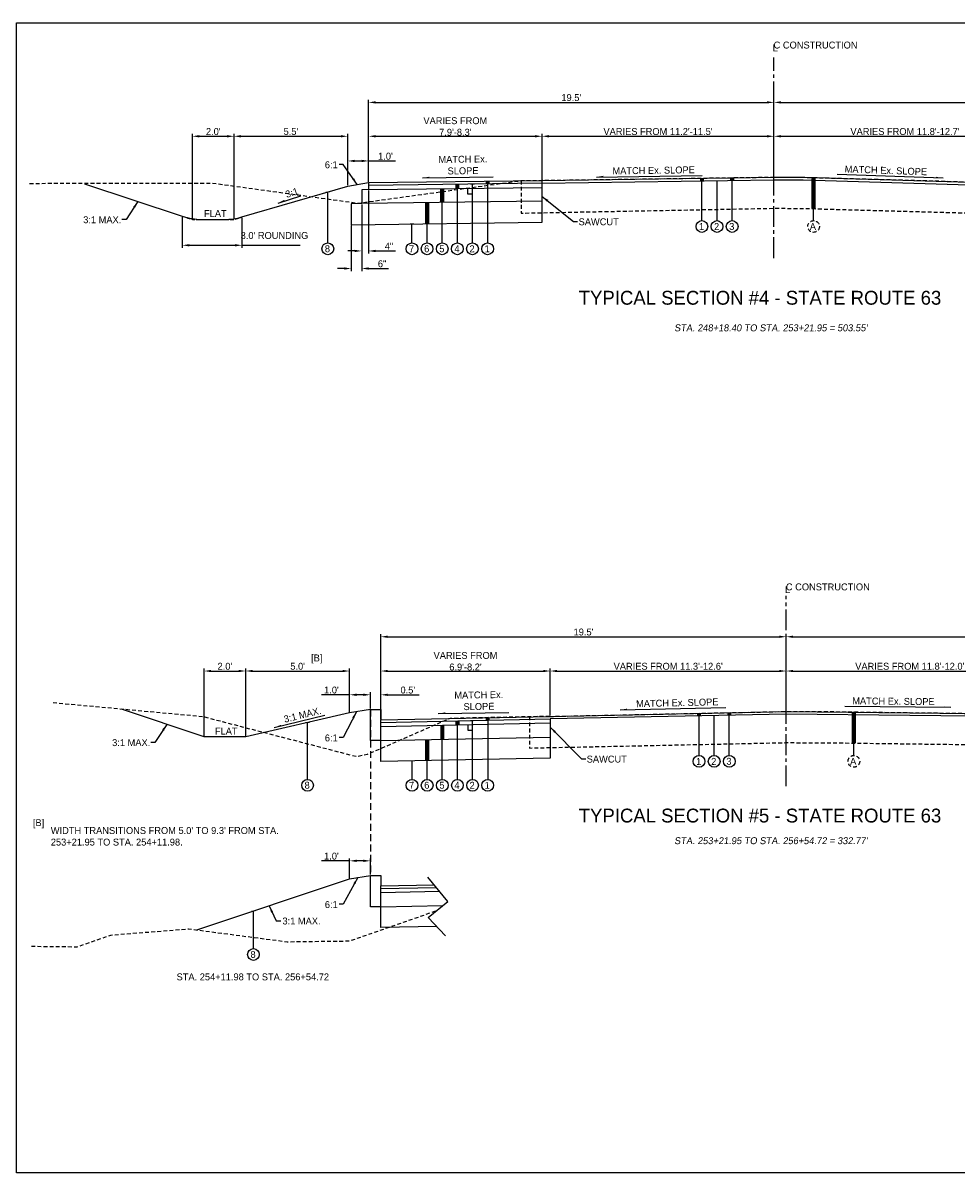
# Model space of a CAD drawing. Header units: feet. Extents: x 8 to 492, y -133 to 111.
# Tile 8 of 14: x 129 to 197, y 28 to 111. Entities that reach past the tile are written whole.
import ezdxf

# ---------------------------------------------------------------- set-up
doc = ezdxf.new("R2010")
doc.units = ezdxf.units.FT
doc.header["$MEASUREMENT"] = 0
for name, pattern in [('B', [0.3, 0.25, -0.05]), ('CENTER2', [1.125, 0.75, -0.125, 0.125, -0.125]), ('DASHED2', [0.375, 0.25, -0.125]), ('OhDOT_USTN2', [0.11, 0.069, -0.041])]:
    doc.linetypes.add(name, pattern=pattern)
for name, color, linetype in [('D-TITLE', 3, 'Continuous'), ('PM_P_Crosswalk', 7, 'Continuous'), ('SC_Scratch1', 1, 'Continuous'), ('TEXT-DK', 9, 'Continuous'), ('TEXT-LT', 9, 'Continuous'), ('XS_X_Ground_Line', 180, 'OhDOT_USTN2')]:
    doc.layers.add(name, color=color, linetype=linetype)
doc.styles.add('Slanted', font='font31.shx', dxfattribs={"height": 0.1})
doc.styles.get("Standard").update_dxf_attribs({"font": 'font31.shx'})
doc.dimstyles.new('COEC', dxfattribs={"dimscale": 13.9, "dimtxt": 0.18, "dimasz": 0.18, "dimexe": 0.18, "dimexo": 0.0625, "dimgap": 0.09, "dimtad": 1, "dimzin": 0, "dimdsep": 46, "dimtxsty": 'Standard', "dimcen": 0.09, "dimclrd": 256, "dimclre": 256, "dimclrt": 256, "dimaunit": 1, "dimadec": 4, "dimazin": 0, "dimtfac": 1, "dimtofl": 0, "dimtmove": 0, "dimatfit": 3, "dimfxl": 1, "dimtolj": 1, "dimtzin": 0, "dimlwd": -1, "dimlwe": -1, "dimarcsym": 0})

# ---------------------------------------------------------------- blocks, each defined once
blk = doc.blocks.new('*D1220')
at = {"layer": 'Defpoints', "color": 0, "transparency": 16777216}
for p in [(202.302, 103.004), (183.395, 100.058), (202.302, 99.55)]:
    blk.add_point(p, dxfattribs=at)
at = {"layer": 'TEXT-DK', "transparency": 16777216}
for p, q in [((183.395, 100.12), (183.395, 103.184)), ((183.895, 103.004), (201.802, 103.004)), ((202.302, 99.612), (202.302, 103.184))]:
    blk.add_line(p, q, dxfattribs=at)
for points in [[(183.895, 103.088), (183.895, 102.921), (183.395, 103.004)], [(201.802, 103.088), (201.802, 102.921), (202.302, 103.004)]]:
    blk.add_solid(points, dxfattribs=at)
at = {"layer": 'TEXT-DK', "transparency": 16777216, "insert": (192.848, 103.344), "char_height": 0.18, "attachment_point": 5}
blk.add_mtext("\\A1;{\\H2.77778x;VARIES FROM 11.8'-12.7'}", dxfattribs=at)
blk = doc.blocks.new('*D1221')
at = {"layer": 'Defpoints', "color": 0, "transparency": 16777216}
for p in [(212.644, 105.451), (183.395, 100.058), (212.644, 99.272)]:
    blk.add_point(p, dxfattribs=at)
at = {"layer": 'TEXT-DK', "transparency": 16777216}
for p, q in [((183.395, 100.12), (183.395, 105.631)), ((183.895, 105.451), (212.144, 105.451)), ((212.644, 99.334), (212.644, 105.631))]:
    blk.add_line(p, q, dxfattribs=at)
for points in [[(183.895, 105.534), (183.895, 105.368), (183.395, 105.451)], [(212.144, 105.534), (212.144, 105.368), (212.644, 105.451)]]:
    blk.add_solid(points, dxfattribs=at)
at = {"layer": 'TEXT-DK', "transparency": 16777216, "insert": (198.019, 105.791), "char_height": 0.18, "attachment_point": 5}
blk.add_mtext("\\A1;{\\H2.77778x;19.5'}", dxfattribs=at)
blk = doc.blocks.new('*D1228')
at = {"layer": 'Defpoints', "color": 0, "transparency": 16777216}
for p in [(183.395, 105.451), (154.147, 99.658), (183.395, 99.988)]:
    blk.add_point(p, dxfattribs=at)
at = {"layer": 'TEXT-DK', "transparency": 16777216}
for p, q in [((154.147, 99.721), (154.147, 105.631)), ((154.647, 105.451), (182.895, 105.451)), ((183.395, 100.05), (183.395, 105.631))]:
    blk.add_line(p, q, dxfattribs=at)
for points in [[(154.647, 105.534), (154.647, 105.368), (154.147, 105.451)], [(182.895, 105.534), (182.895, 105.368), (183.395, 105.451)]]:
    blk.add_solid(points, dxfattribs=at)
at = {"layer": 'TEXT-DK', "transparency": 16777216, "insert": (168.771, 105.791), "char_height": 0.18, "attachment_point": 5}
blk.add_mtext("\\A1;{\\H2.77778x;19.5'}", dxfattribs=at)
blk = doc.blocks.new('*D1229')
at = {"layer": 'Defpoints', "color": 0, "transparency": 16777216}
for p in [(183.395, 103.004), (166.664, 99.824), (183.395, 100.058)]:
    blk.add_point(p, dxfattribs=at)
at = {"layer": 'TEXT-DK', "transparency": 16777216}
for p, q in [((166.664, 99.886), (166.664, 103.184)), ((167.164, 103.004), (182.895, 103.004)), ((183.395, 100.12), (183.395, 103.184))]:
    blk.add_line(p, q, dxfattribs=at)
for points in [[(167.164, 103.088), (167.164, 102.921), (166.664, 103.004)], [(182.895, 103.088), (182.895, 102.921), (183.395, 103.004)]]:
    blk.add_solid(points, dxfattribs=at)
at = {"layer": 'TEXT-DK', "transparency": 16777216, "insert": (175.029, 103.344), "char_height": 0.18, "attachment_point": 5}
blk.add_mtext("\\A1;{\\H2.77778x;VARIES FROM 11.2'-11.5'}", dxfattribs=at)
blk = doc.blocks.new('*D1230')
at = {"layer": 'Defpoints', "color": 0, "transparency": 16777216}
for p in [(166.664, 103.004), (154.147, 99.658), (166.664, 99.272)]:
    blk.add_point(p, dxfattribs=at)
at = {"layer": 'TEXT-DK', "transparency": 16777216}
for p, q in [((154.147, 99.721), (154.147, 103.184)), ((154.647, 103.004), (166.164, 103.004)), ((166.664, 99.334), (166.664, 103.184))]:
    blk.add_line(p, q, dxfattribs=at)
for points in [[(154.647, 103.088), (154.647, 102.921), (154.147, 103.004)], [(166.164, 103.088), (166.164, 102.921), (166.664, 103.004)]]:
    blk.add_solid(points, dxfattribs=at)
at = {"layer": 'TEXT-DK', "transparency": 16777216, "insert": (160.405, 103.708), "char_height": 0.18, "width": 5.31735, "attachment_point": 5}
blk.add_mtext("\\A1;{\\H2.77778x;VARIES FROM 7.9'-8.3'}", dxfattribs=at)
blk = doc.blocks.new('*D1231')
at = {"layer": 'Defpoints', "color": 0, "transparency": 16777216}
for p in [(154.147, 101.223), (154.147, 99.658), (152.647, 99.408)]:
    blk.add_point(p, dxfattribs=at)
at = {"layer": 'TEXT-DK', "transparency": 16777216}
for p, q in [((152.647, 99.471), (152.647, 101.403)), ((154.147, 99.721), (154.147, 101.403)), ((153.147, 101.223), (153.647, 101.223)), ((154.147, 101.223), (156.077, 101.223))]:
    blk.add_line(p, q, dxfattribs=at)
for points in [[(153.147, 101.307), (153.147, 101.14), (152.647, 101.223)], [(153.647, 101.307), (153.647, 101.14), (154.147, 101.223)]]:
    blk.add_solid(points, dxfattribs=at)
at = {"layer": 'TEXT-DK', "transparency": 16777216, "insert": (155.362, 101.563), "char_height": 0.18, "width": 5.31735, "attachment_point": 5}
blk.add_mtext("\\A1;{\\H2.77778x;1.0'}", dxfattribs=at)
blk = doc.blocks.new('*D1232')
at = {"layer": 'Defpoints', "color": 0, "transparency": 16777216}
for p in [(152.645, 103.004), (152.645, 99.408), (144.438, 97.001)]:
    blk.add_point(p, dxfattribs=at)
at = {"layer": 'TEXT-DK', "transparency": 16777216}
for p, q in [((144.438, 97.064), (144.438, 103.184)), ((144.938, 103.004), (152.145, 103.004)), ((152.645, 99.47), (152.645, 103.184))]:
    blk.add_line(p, q, dxfattribs=at)
for points in [[(144.938, 103.088), (144.938, 102.921), (144.438, 103.004)], [(152.145, 103.088), (152.145, 102.921), (152.645, 103.004)]]:
    blk.add_solid(points, dxfattribs=at)
at = {"layer": 'TEXT-DK', "transparency": 16777216, "insert": (148.541, 103.344), "char_height": 0.18, "width": 5.31735, "attachment_point": 5}
blk.add_mtext("\\A1;{\\H2.77778x;5.5'}", dxfattribs=at)
blk = doc.blocks.new('*D1233')
at = {"layer": 'Defpoints', "color": 0, "transparency": 16777216}
for p in [(140.702, 97.232), (145.012, 97.181), (145.012, 95.138)]:
    blk.add_point(p, dxfattribs=at)
at = {"layer": 'TEXT-DK', "transparency": 16777216}
for p, q in [((140.702, 97.169), (140.702, 94.958)), ((145.012, 97.119), (145.012, 94.958)), ((141.202, 95.138), (144.512, 95.138)), ((145.012, 95.138), (149.2, 95.138))]:
    blk.add_line(p, q, dxfattribs=at)
for points in [[(141.202, 95.221), (141.202, 95.055), (140.702, 95.138)], [(144.512, 95.221), (144.512, 95.055), (145.012, 95.138)]]:
    blk.add_solid(points, dxfattribs=at)
at = {"layer": 'TEXT-DK', "transparency": 16777216, "insert": (147.356, 95.841), "char_height": 0.18, "width": 5.31735, "attachment_point": 5}
blk.add_mtext("\\A1;{\\H2.77778x;3.0' ROUNDING}", dxfattribs=at)
blk = doc.blocks.new('*D1234')
at = {"layer": 'Defpoints', "color": 0, "transparency": 16777216}
for p in [(144.438, 103.004), (141.438, 97.001), (144.438, 97.001)]:
    blk.add_point(p, dxfattribs=at)
at = {"layer": 'TEXT-DK', "transparency": 16777216}
for p, q in [((141.438, 97.064), (141.438, 103.184)), ((141.938, 103.004), (143.938, 103.004)), ((144.438, 97.064), (144.438, 103.184))]:
    blk.add_line(p, q, dxfattribs=at)
for points in [[(141.938, 103.088), (141.938, 102.921), (141.438, 103.004)], [(143.938, 103.088), (143.938, 102.921), (144.438, 103.004)]]:
    blk.add_solid(points, dxfattribs=at)
at = {"layer": 'TEXT-DK', "transparency": 16777216, "insert": (142.938, 103.344), "char_height": 0.18, "width": 5.31735, "attachment_point": 5}
blk.add_mtext("\\A1;{\\H2.77778x;2.0'}", dxfattribs=at)
blk = doc.blocks.new('*D1223')
at = {"layer": 'Defpoints', "color": 0, "transparency": 16777216}
for p in [(154.147, 99.159), (153.647, 98.141), (154.147, 94.726)]:
    blk.add_point(p, dxfattribs=at)
at = {"layer": 'TEXT-DK', "transparency": 16777216}
for p, q in [((154.147, 99.096), (154.147, 94.546)), ((153.647, 98.078), (153.647, 94.546)), ((153.147, 94.726), (152.647, 94.726)), ((154.647, 94.726), (156.089, 94.726))]:
    blk.add_line(p, q, dxfattribs=at)
for points in [[(153.147, 94.81), (153.147, 94.643), (153.647, 94.726)], [(154.647, 94.81), (154.647, 94.643), (154.147, 94.726)]]:
    blk.add_solid(points, dxfattribs=at)
at = {"layer": 'TEXT-DK', "transparency": 16777216, "insert": (155.618, 95.066), "char_height": 0.18, "width": 5.31735, "attachment_point": 5}
blk.add_mtext('\\A1;{\\H2.77778x;4"}', dxfattribs=at)
blk = doc.blocks.new('*D1224')
at = {"layer": 'Defpoints', "color": 0, "transparency": 16777216}
for p in [(153.647, 98.141), (152.897, 96.621), (153.647, 93.459)]:
    blk.add_point(p, dxfattribs=at)
at = {"layer": 'TEXT-DK', "transparency": 16777216}
for p, q in [((153.647, 98.078), (153.647, 93.279)), ((152.897, 96.559), (152.897, 93.279)), ((152.397, 93.459), (151.897, 93.459)), ((154.147, 93.459), (155.593, 93.459))]:
    blk.add_line(p, q, dxfattribs=at)
for points in [[(152.397, 93.543), (152.397, 93.376), (152.897, 93.459)], [(154.147, 93.543), (154.147, 93.376), (153.647, 93.459)]]:
    blk.add_solid(points, dxfattribs=at)
at = {"layer": 'TEXT-DK', "transparency": 16777216, "insert": (155.12, 93.799), "char_height": 0.18, "width": 5.31735, "attachment_point": 5}
blk.add_mtext('\\A1;{\\H2.77778x;6"}', dxfattribs=at)
blk = doc.blocks.new('*D1222')
at = {"layer": 'Defpoints', "color": 0, "transparency": 16777216}
for p in [(213.527, 66.883), (184.277, 61.49), (213.527, 61.163)]:
    blk.add_point(p, dxfattribs=at)
at = {"layer": 'TEXT-DK', "transparency": 16777216}
for p, q in [((184.277, 61.553), (184.277, 67.063)), ((184.777, 66.883), (213.027, 66.883)), ((213.527, 61.225), (213.527, 67.063))]:
    blk.add_line(p, q, dxfattribs=at)
for points in [[(184.777, 66.966), (184.777, 66.8), (184.277, 66.883)], [(213.027, 66.966), (213.027, 66.8), (213.527, 66.883)]]:
    blk.add_solid(points, dxfattribs=at)
at = {"layer": 'TEXT-DK', "transparency": 16777216, "insert": (198.902, 67.223), "char_height": 0.18, "attachment_point": 5}
blk.add_mtext("\\A1;{\\H2.77778x;19.5'}", dxfattribs=at)
blk = doc.blocks.new('*D1225')
at = {"layer": 'Defpoints', "color": 0, "transparency": 16777216}
for p in [(184.277, 66.883), (155.029, 61.09), (184.277, 61.42)]:
    blk.add_point(p, dxfattribs=at)
at = {"layer": 'TEXT-DK', "transparency": 16777216}
for p, q in [((155.029, 61.153), (155.029, 67.063)), ((155.529, 66.883), (183.777, 66.883)), ((184.277, 61.482), (184.277, 67.063))]:
    blk.add_line(p, q, dxfattribs=at)
for points in [[(155.529, 66.966), (155.529, 66.8), (155.029, 66.883)], [(183.777, 66.966), (183.777, 66.8), (184.277, 66.883)]]:
    blk.add_solid(points, dxfattribs=at)
at = {"layer": 'TEXT-DK', "transparency": 16777216, "insert": (169.653, 67.223), "char_height": 0.18, "attachment_point": 5}
blk.add_mtext("\\A1;{\\H2.77778x;19.5'}", dxfattribs=at)
blk = doc.blocks.new('*D1226')
at = {"layer": 'Defpoints', "color": 0, "transparency": 16777216}
for p in [(167.249, 64.409), (155.027, 60.883), (167.249, 61.134)]:
    blk.add_point(p, dxfattribs=at)
at = {"layer": 'TEXT-DK', "transparency": 16777216}
for p, q in [((155.027, 60.946), (155.027, 64.589)), ((155.527, 64.409), (166.749, 64.409)), ((167.249, 61.197), (167.249, 64.589))]:
    blk.add_line(p, q, dxfattribs=at)
for points in [[(155.527, 64.493), (155.527, 64.326), (155.027, 64.409)], [(166.749, 64.493), (166.749, 64.326), (167.249, 64.409)]]:
    blk.add_solid(points, dxfattribs=at)
at = {"layer": 'TEXT-DK', "transparency": 16777216, "insert": (161.138, 65.113), "char_height": 0.18, "width": 5.31735, "attachment_point": 5}
blk.add_mtext("\\A1;{\\H2.77778x;VARIES FROM 6.9'-8.2'}", dxfattribs=at)
blk = doc.blocks.new('*D1227')
at = {"layer": 'Defpoints', "color": 0, "transparency": 16777216}
for p in [(184.277, 64.409), (184.277, 61.49), (167.249, 61.134)]:
    blk.add_point(p, dxfattribs=at)
at = {"layer": 'TEXT-DK', "transparency": 16777216}
for p, q in [((167.249, 61.197), (167.249, 64.589)), ((167.749, 64.409), (183.777, 64.409)), ((184.277, 61.553), (184.277, 64.589))]:
    blk.add_line(p, q, dxfattribs=at)
for points in [[(167.749, 64.493), (167.749, 64.326), (167.249, 64.409)], [(183.777, 64.493), (183.777, 64.326), (184.277, 64.409)]]:
    blk.add_solid(points, dxfattribs=at)
at = {"layer": 'TEXT-DK', "transparency": 16777216, "insert": (175.763, 64.749), "char_height": 0.18, "attachment_point": 5}
blk.add_mtext("\\A1;{\\H2.77778x;VARIES FROM 11.3'-12.6'}", dxfattribs=at)
blk = doc.blocks.new('*D1184')
at = {"layer": 'Defpoints', "color": 0, "transparency": 16777216}
for p in [(202.116, 64.409), (184.277, 61.49), (202.116, 61.29)]:
    blk.add_point(p, dxfattribs=at)
at = {"layer": 'TEXT-DK', "transparency": 16777216}
for p, q in [((184.277, 61.553), (184.277, 64.589)), ((184.777, 64.409), (201.616, 64.409)), ((202.116, 61.353), (202.116, 64.589))]:
    blk.add_line(p, q, dxfattribs=at)
for points in [[(184.777, 64.493), (184.777, 64.326), (184.277, 64.409)], [(201.616, 64.493), (201.616, 64.326), (202.116, 64.409)]]:
    blk.add_solid(points, dxfattribs=at)
at = {"layer": 'TEXT-DK', "transparency": 16777216, "insert": (193.196, 64.749), "char_height": 0.18, "attachment_point": 5}
blk.add_mtext("\\A1;{\\H2.77778x;VARIES FROM 11.8'-12.0'}", dxfattribs=at)
blk = doc.blocks.new('*D1186')
at = {"layer": 'Defpoints', "color": 0, "transparency": 16777216}
for p in [(155.026, 62.694), (154.276, 61.633), (155.026, 61.633)]:
    blk.add_point(p, dxfattribs=at)
at = {"layer": 'TEXT-DK', "transparency": 16777216}
for p, q in [((153.776, 62.694), (153.276, 62.694)), ((154.276, 61.696), (154.276, 62.874)), ((155.026, 61.696), (155.026, 62.874)), ((155.526, 62.694), (157.789, 62.694))]:
    blk.add_line(p, q, dxfattribs=at)
for points in [[(153.776, 62.777), (153.776, 62.61), (154.276, 62.694)], [(155.526, 62.777), (155.526, 62.61), (155.026, 62.694)]]:
    blk.add_solid(points, dxfattribs=at)
at = {"layer": 'TEXT-DK', "transparency": 16777216, "insert": (156.975, 63.034), "char_height": 0.18, "width": 5.31735, "attachment_point": 5}
blk.add_mtext("\\A1;{\\H2.77778x;0.5'}", dxfattribs=at)
blk = doc.blocks.new('*D1187')
at = {"layer": 'Defpoints', "color": 0, "transparency": 16777216}
for p in [(152.776, 64.409), (152.776, 61.383), (145.277, 59.665)]:
    blk.add_point(p, dxfattribs=at)
at = {"layer": 'TEXT-DK', "transparency": 16777216}
for p, q in [((145.277, 59.728), (145.277, 64.589)), ((145.777, 64.409), (152.276, 64.409)), ((152.776, 61.446), (152.776, 64.589))]:
    blk.add_line(p, q, dxfattribs=at)
for points in [[(145.777, 64.493), (145.777, 64.326), (145.277, 64.409)], [(152.276, 64.493), (152.276, 64.326), (152.776, 64.409)]]:
    blk.add_solid(points, dxfattribs=at)
at = {"layer": 'TEXT-DK', "transparency": 16777216, "insert": (149.026, 64.749), "char_height": 0.18, "width": 5.31735, "attachment_point": 5}
blk.add_mtext("\\A1;{\\H2.77778x;5.0'}", dxfattribs=at)
blk = doc.blocks.new('*D1188')
at = {"layer": 'Defpoints', "color": 0, "transparency": 16777216}
for p in [(154.276, 62.694), (154.276, 61.633), (152.776, 61.383)]:
    blk.add_point(p, dxfattribs=at)
at = {"layer": 'TEXT-DK', "transparency": 16777216}
for p, q in [((152.776, 62.694), (150.747, 62.694)), ((152.776, 61.446), (152.776, 62.874)), ((153.776, 62.694), (153.276, 62.694)), ((154.276, 61.696), (154.276, 62.874))]:
    blk.add_line(p, q, dxfattribs=at)
for points in [[(153.276, 62.777), (153.276, 62.61), (152.776, 62.694)], [(153.776, 62.777), (153.776, 62.61), (154.276, 62.694)]]:
    blk.add_solid(points, dxfattribs=at)
at = {"layer": 'TEXT-DK', "transparency": 16777216, "insert": (151.462, 63.034), "char_height": 0.18, "width": 5.31735, "attachment_point": 5}
blk.add_mtext("\\A1;{\\H2.77778x;1.0'}", dxfattribs=at)
blk = doc.blocks.new('*D1215')
at = {"layer": 'Defpoints', "color": 0, "transparency": 16777216}
for p in [(145.277, 64.409), (145.277, 61.383), (142.277, 59.665)]:
    blk.add_point(p, dxfattribs=at)
at = {"layer": 'TEXT-DK', "transparency": 16777216}
for p, q in [((142.277, 59.728), (142.277, 64.589)), ((142.777, 64.409), (144.777, 64.409)), ((145.277, 61.446), (145.277, 64.589))]:
    blk.add_line(p, q, dxfattribs=at)
for points in [[(142.777, 64.493), (142.777, 64.326), (142.277, 64.409)], [(144.777, 64.493), (144.777, 64.326), (145.277, 64.409)]]:
    blk.add_solid(points, dxfattribs=at)
at = {"layer": 'TEXT-DK', "transparency": 16777216, "insert": (143.777, 64.749), "char_height": 0.18, "width": 5.31735, "attachment_point": 5}
blk.add_mtext("\\A1;{\\H2.77778x;2.0'}", dxfattribs=at)
blk = doc.blocks.new('*D1216')
at = {"layer": 'Defpoints', "color": 0, "transparency": 16777216}
for p in [(154.276, 50.709), (152.776, 49.399), (154.276, 49.649)]:
    blk.add_point(p, dxfattribs=at)
at = {"layer": 'TEXT-DK', "transparency": 16777216}
for p, q in [((152.776, 50.709), (150.747, 50.709)), ((152.776, 49.462), (152.776, 50.889)), ((153.776, 50.709), (153.276, 50.709)), ((154.276, 49.712), (154.276, 50.889))]:
    blk.add_line(p, q, dxfattribs=at)
for points in [[(153.276, 50.793), (153.276, 50.626), (152.776, 50.709)], [(153.776, 50.793), (153.776, 50.626), (154.276, 50.709)]]:
    blk.add_solid(points, dxfattribs=at)
at = {"layer": 'TEXT-DK', "transparency": 16777216, "insert": (151.462, 51.049), "char_height": 0.18, "width": 5.31735, "attachment_point": 5}
blk.add_mtext("\\A1;{\\H2.77778x;1.0'}", dxfattribs=at)

msp = doc.modelspace()

# ---------------------------------------------------------------- linework, layer by layer
at = {"layer": 'PM_P_Crosswalk', "color": 3, "flags": 128}
for points in [[(133.654, 99.581), (140.702, 97.232, 0.080602), (142.125, 97.001), (143.752, 97.001, 0.07109), (145.012, 97.181), (152.645, 99.408), (154.145, 99.658), (166.664, 99.824), (183.395, 100.058), (185.494, 100.047), (202.302, 99.55), (212.644, 99.272), (214.144, 99.022)], [(167.249, 61.134), (184.277, 61.49), (202.116, 61.29), (213.527, 61.163), (215.027, 60.913), (217.081, 60.733, 0.021861), (217.474, 60.715), (219.547, 60.715, 0.080604), (220.969, 60.946), (225.813, 62.561)]]:
    msp.add_lwpolyline(points, format="xyb", dxfattribs=at)
for points in [[(154.147, 99.658), (154.147, 99.159), (153.647, 99.145), (153.647, 98.141), (152.897, 98.12), (152.897, 96.62), (166.663, 96.812), (166.664, 99.824)], [(166.666, 99.629), (154.147, 99.458)], [(166.664, 99.629), (166.666, 99.629), (183.395, 99.863), (185.491, 99.852), (202.296, 99.355), (212.644, 99.077)], [(154.147, 99.159), (166.666, 99.317)], [(166.666, 98.312), (153.647, 98.141)], [(154.277, 61.633), (152.776, 61.383), (145.277, 59.665), (142.277, 59.665), (136.322, 61.65)], [(155.027, 59.383), (154.278, 59.383), (154.276, 61.633)], [(154.277, 61.633), (155.026, 61.633), (155.027, 60.883)], [(155.027, 60.883), (167.249, 61.134)], [(167.249, 60.947), (167.249, 58.13), (155.027, 57.879), (155.027, 60.883)], [(155.027, 60.696), (167.249, 60.947)], [(167.249, 60.635), (155.027, 60.384)], [(202.116, 59.785), (214.777, 59.644), (214.777, 58.144), (202.117, 58.285), (202.116, 61.103), (184.277, 61.303), (167.249, 60.947)], [(155.027, 59.383), (167.249, 59.63)], [(141.743, 45.722), (152.776, 49.399), (154.277, 49.649), (155.026, 49.649), (155.027, 48.899), (158.867, 48.978)], [(159.069, 45.978), (155.027, 45.895), (155.027, 47.399), (154.278, 47.399), (154.276, 49.649)], [(159.699, 45.307), (158.454, 46.632), (159.862, 47.774), (158.413, 49.527)], [(155.028, 47.399), (155.027, 48.899)], [(155.027, 48.712), (159.019, 48.794)], [(159.273, 48.487), (155.027, 48.4)], [(155.028, 47.399), (159.511, 47.489)]]:
    msp.add_lwpolyline(points, dxfattribs=at)
at = {"layer": 'SC_Scratch1'}
msp.add_lwpolyline([(128.738, 111.18), (249.698, 111.18), (249.698, 28.18), (128.738, 28.18)], close=True, dxfattribs=at)
at = {"layer": 'TEXT-DK', "linetype": 'CENTER2', "ltscale": 2, "flags": 128}
for points in [[(183.395, 94.218), (183.395, 108.697)], [(184.277, 56.098), (184.277, 69.831)]]:
    msp.add_lwpolyline(points, dxfattribs=at)
at = {"layer": 'TEXT-DK', "const_width": 0.3}
for points in [[(160.551, 99.545), (160.551, 99.233)], [(161.642, 99.584), (161.642, 99.523)], [(162.734, 99.772), (162.734, 99.575)], [(178.197, 99.985), (178.197, 99.79)], [(179.288, 99.835), (179.288, 99.773)], [(180.38, 100.016), (180.38, 99.821)], [(186.251, 100.026), (186.251, 97.776)], [(151.204, 99.017), (151.204, 98.956)], [(159.46, 99.218), (159.46, 98.213)], [(161.317, 99.267), (161.317, 99.206)], [(158.368, 98.199), (158.368, 96.699)], [(157.277, 96.713), (157.277, 96.651)], [(177.991, 61.359), (177.991, 61.171)], [(180.174, 61.404), (180.174, 61.217)], [(189.159, 61.458), (189.159, 59.208)], [(149.743, 60.718), (149.743, 60.656)], [(159.465, 60.475), (159.465, 59.473)], [(160.556, 60.809), (160.556, 60.497)], [(161.322, 60.546), (161.322, 60.485)], [(161.648, 60.863), (161.648, 60.802)], [(162.739, 61.042), (162.739, 60.854)], [(179.082, 61.22), (179.082, 61.159)], [(158.373, 59.451), (158.373, 57.947)], [(157.282, 57.959), (157.282, 57.898)], [(145.836, 47.115), (145.836, 47.054)]]:
    msp.add_lwpolyline(points, dxfattribs=at)
at = {"layer": 'TEXT-DK'}
for points in [[(162.734, 99.772), (162.734, 95.305)], [(178.197, 96.915), (178.197, 99.985)], [(179.288, 96.915), (179.288, 99.805)], [(180.38, 96.915), (180.38, 100.016)], [(186.251, 96.915), (186.251, 100.026)], [(151.204, 95.305), (151.204, 98.988)], [(159.46, 95.305), (159.46, 99.218)], [(160.551, 95.305), (160.551, 99.545)], [(161.642, 98.834), (161.317, 98.834), (161.317, 99.244)], [(161.642, 95.305), (161.642, 99.56)], [(158.368, 95.305), (158.368, 98.199)], [(157.277, 95.305), (157.277, 96.684)], [(189.159, 58.314), (189.159, 61.458)], [(149.743, 56.584), (149.743, 60.689)], [(160.556, 56.584), (160.556, 60.809)], [(161.648, 56.584), (161.648, 60.839)], [(162.739, 61.042), (162.739, 56.584)], [(177.991, 58.311), (177.991, 61.359)], [(179.082, 58.311), (179.082, 61.194)], [(180.174, 58.311), (180.174, 61.404)], [(159.465, 56.584), (159.465, 60.475)], [(161.648, 60.113), (161.322, 60.113), (161.322, 60.523)], [(158.373, 56.584), (158.373, 59.451)], [(157.282, 56.584), (157.282, 57.925)], [(145.836, 44.374), (145.836, 47.086)]]:
    msp.add_lwpolyline(points, dxfattribs=at)
at = {"layer": 'TEXT-DK', "linetype": 'B', "flags": 128}
msp.add_lwpolyline([(140.702, 97.232), (141.438, 97.001), (144.438, 97.001), (145.012, 97.181)], dxfattribs=at)
at = {"layer": 'TEXT-DK', "linetype": 'DASHED2', "ltscale": 2, "flags": 128}
msp.add_lwpolyline([(154.276, 61.633), (154.277, 49.649)], dxfattribs=at)
at = {"layer": 'TEXT-DK'}
for centre in [(178.197, 96.492), (179.288, 96.492), (180.38, 96.492), (151.204, 94.882), (157.277, 94.882), (158.368, 94.882), (159.46, 94.882), (160.551, 94.882), (161.642, 94.882), (162.734, 94.882), (177.991, 57.888), (179.082, 57.888), (180.174, 57.888), (149.743, 56.161), (157.282, 56.161), (158.373, 56.161), (159.465, 56.161), (160.556, 56.161), (161.648, 56.161), (162.739, 56.161), (145.836, 43.95)]:
    msp.add_circle(centre, 0.423, dxfattribs=at)
at = {"layer": 'TEXT-LT'}
for p, q in [((158.028, 99.997), (163.127, 100.068)), ((170.58, 100.061), (178.22, 100.178)), ((195.595, 99.978), (187.959, 100.243)), ((147.618, 98.187), (149.269, 98.714)), ((172.289, 61.599), (179.928, 61.783)), ((196.153, 61.765), (188.513, 61.847)), ((147.344, 60.327), (150.984, 61.22)), ((159.174, 61.336), (164.274, 61.407))]:
    msp.add_line(p, q, dxfattribs=at)
for points in [[(158.528, 100.004), (158.527, 100.087), (158.028, 99.997)], [(171.08, 100.069), (171.079, 100.152), (170.58, 100.061)], [(195.096, 99.995), (195.098, 100.078), (195.595, 99.978)], [(148.095, 98.339), (148.069, 98.419), (147.618, 98.187)], [(159.674, 61.343), (159.673, 61.426), (159.174, 61.336)], [(172.789, 61.611), (172.787, 61.695), (172.289, 61.599)], [(195.653, 61.77), (195.654, 61.854), (196.153, 61.765)], [(147.83, 60.446), (147.81, 60.527), (147.344, 60.327)]]:
    msp.add_solid(points, dxfattribs=at)
at = {"layer": 'XS_X_Ground_Line', "ltscale": 4, "flags": 128}
for points in [[(129.685, 99.606), (142.895, 99.626), (153.395, 98.171), (165.163, 99.804), (168.006, 99.843), (183.395, 100.058), (185.494, 100.047), (201.833, 99.596), (202.302, 99.55), (204.443, 99.383)], [(165.163, 99.804), (165.163, 97.457), (183.411, 97.808), (185.457, 97.798), (201.69, 97.349), (202.103, 97.308), (203.803, 97.176), (203.803, 99.433)], [(167.203, 61.133), (160.024, 60.986), (154.05, 58.381), (153.27, 58.222), (142.202, 61.104), (131.324, 62.114)], [(167.203, 61.133), (184.277, 61.49), (187.18, 61.483), (202.416, 61.287), (206.15, 61.058), (211.163, 60.538), (212.277, 60.181)], [(165.749, 61.134), (165.749, 58.852), (184.298, 59.24), (187.163, 59.233), (202.333, 59.038), (203.616, 58.959), (203.616, 61.213)], [(129.816, 44.547), (133.121, 44.507), (135.548, 45.354), (141.163, 45.8), (148.277, 44.871), (152.777, 44.929), (159.043, 47.11)]]:
    msp.add_lwpolyline(points, dxfattribs=at)
at = {"layer": 'XS_X_Ground_Line', "ltscale": 4}
for centre in [(186.251, 96.492), (189.159, 57.89)]:
    msp.add_circle(centre, 0.423, dxfattribs=at)

# ---------------------------------------------------------------- texts
at = {"layer": 'D-TITLE', "char_height": 1, "width": 31.31469, "attachment_point": 1, "style": 'Slanted'}
for s, insert in [('\\pxqc;TYPICAL SECTION #4 - STATE ROUTE 63  ', (166.731, 91.849)), ('\\pxqc;TYPICAL SECTION #5 - STATE ROUTE 63  ', (166.731, 54.477))]:
    msp.add_mtext(s, dxfattribs=dict(at, insert=insert))
at = {"layer": 'TEXT-DK', "style": 'Slanted', "oblique": 7}
for s, p in [("STA. 248+18.40 TO STA. 253+21.95 = 503.55'", (176.208, 88.928)), ("STA. 253+21.95 TO STA. 256+54.72 = 332.77'", (176.208, 51.913))]:
    msp.add_text(s, height=0.5, dxfattribs=at).set_placement(p)
at = {"layer": 'TEXT-DK', "char_height": 0.5, "attachment_point": 5, "style": 'Slanted'}
for s, insert in [('\\A1;L', (183.492, 109.388)), ('\\A1;C CONSTRUCTION', (186.398, 109.585)), ('\\A1;6:1', (151.454, 100.944)), ('\\A1;3:1 MAX.', (134.928, 96.976)), ('\\A1;FLAT', (143.089, 97.428)), ('\\A1;SAWCUT', (170.749, 96.829)), ('\\A1;C CONSTRUCTION', (187.284, 70.477)), ('\\A1;L', (184.378, 70.28)), ('\\A1;FLAT', (143.874, 60.073)), ('\\A1;6:1', (151.454, 59.576)), ('\\A1;3:1 MAX.', (137.019, 59.237)), ('\\A1;SAWCUT', (171.334, 58.049)), ('\\A1;6:1', (151.454, 47.547)), ('\\A1;3:1 MAX.', (149.307, 46.363))]:
    msp.add_mtext(s, dxfattribs=dict(at, insert=insert))
for s, insert, width, rotation in [('\\A1;MATCH Ex. SLOPE', (160.957, 100.927), 5.58109, 0.80403), ('\\A1;MATCH Ex. SLOPE', (174.714, 100.541), 8.07364, 0.87407), ('\\A1;MATCH Ex. SLOPE', (191.471, 100.538), 8.07364, 358.01), ('\\A1;3:1', (148.61, 98.927), 4.39797, 17.67792), ('\\A1;1', (178.169, 96.492), 0.68558, 1.46775), ('\\A1;2', (179.26, 96.492), 0.68558, 1.46775), ('\\A1;3', (180.351, 96.492), 0.68558, 1.46775), ('\\A1;8', (151.176, 94.882), 0.68558, 1.46775), ('\\A1;7', (157.249, 94.882), 0.68558, 1.46775), ('\\A1;6', (158.34, 94.882), 0.68558, 1.46775), ('\\A1;5', (159.431, 94.882), 0.68558, 1.46775), ('\\A1;4', (160.523, 94.882), 0.68558, 1.46775), ('\\A1;2', (161.614, 94.882), 0.68558, 1.46775), ('\\A1;1', (162.706, 94.882), 0.68558, 1.46775), ('\\A1;MATCH Ex. SLOPE', (162.103, 62.265), 5.58109, 0.80403), ('\\A1;MATCH Ex. SLOPE', (176.419, 62.115), 8.07364, 1.37698), ('\\A1;MATCH Ex. SLOPE', (192.017, 62.226), 8.07364, 359.38502), ('\\A1;3:1 MAX.', (149.374, 61.241), 4.39797, 13.78014), ('\\A1;1', (177.962, 57.888), 0.68558, 1.46775), ('\\A1;2', (179.054, 57.888), 0.68558, 1.46775), ('\\A1;3', (180.145, 57.888), 0.68558, 1.46775), ('\\A1;8', (149.715, 56.161), 0.68558, 1.46775), ('\\A1;7', (157.254, 56.161), 0.68558, 1.46775), ('\\A1;6', (158.345, 56.161), 0.68558, 1.46775), ('\\A1;5', (159.437, 56.161), 0.68558, 1.46775), ('\\A1;4', (160.528, 56.161), 0.68558, 1.46775), ('\\A1;2', (161.619, 56.161), 0.68558, 1.46775), ('\\A1;1', (162.711, 56.161), 0.68558, 1.46775), ('\\A1;8', (145.808, 43.951), 0.68558, 1.46775)]:
    msp.add_mtext(s, dxfattribs=dict(at, insert=insert, width=width, rotation=rotation))
at = {"layer": 'TEXT-DK', "char_height": 0.5, "attachment_point": 1, "style": 'Slanted'}
for s, insert, width in [('[B]', (150, 65.603), 1.40471), ('[B]', (129.921, 53.714), 1.2354), ("WIDTH TRANSITIONS FROM 5.0' TO 9.3' FROM STA. 253+21.95 TO STA. 254+11.98. ", (131.217, 53.147), 17.37629), ('STA. 254+11.98 TO STA. 256+54.72', (140.291, 42.584), 17.37629)]:
    msp.add_mtext(s, dxfattribs=dict(at, insert=insert, width=width))
at = {"layer": 'XS_X_Ground_Line', "ltscale": 4, "char_height": 0.5, "width": 0.68558, "attachment_point": 5, "rotation": 1.46775, "style": 'Slanted'}
for insert in [(186.203, 96.492), (189.11, 57.891)]:
    msp.add_mtext('\\A1;A', dxfattribs=dict(at, insert=insert))

# ---------------------------------------------------------------- dimensions: what is measured, and where the dimension line sits
at = {"layer": 'TEXT-DK'}
for base, p1, p2, text, picture, middle in [((183.395, 105.451), (154.147, 99.658), (183.395, 99.988), "{\\H2.77778x;19.5'}", '*D1228', (168.771, 105.791)), ((212.644, 105.451), (183.395, 100.058), (212.644, 99.272), "{\\H2.77778x;19.5'}", '*D1221', (198.019, 105.791)), ((166.664, 103.004), (154.147, 99.658), (166.664, 99.272), "{\\H2.77778x;VARIES FROM 7.9'-8.3'}", '*D1230', (160.405, 103.708)), ((183.395, 103.004), (166.664, 99.824), (183.395, 100.058), "{\\H2.77778x;VARIES FROM 11.2'-11.5'}", '*D1229', (175.029, 103.344)), ((202.302, 103.004), (183.395, 100.058), (202.302, 99.55), "{\\H2.77778x;VARIES FROM 11.8'-12.7'}", '*D1220', (192.848, 103.344)), ((144.438, 103.004), (141.438, 97.001), (144.438, 97.001), "{\\H2.77778x;2.0'}", '*D1234', (142.938, 103.344)), ((152.645, 103.004), (144.438, 97.001), (152.645, 99.408), "{\\H2.77778x;5.5'}", '*D1232', (148.541, 103.344)), ((184.277, 66.883), (155.029, 61.09), (184.277, 61.42), "{\\H2.77778x;19.5'}", '*D1225', (169.653, 67.223)), ((213.527, 66.883), (184.277, 61.49), (213.527, 61.163), "{\\H2.77778x;19.5'}", '*D1222', (198.902, 67.223)), ((167.249, 64.409), (155.027, 60.883), (167.249, 61.134), "{\\H2.77778x;VARIES FROM 6.9'-8.2'}", '*D1226', (161.138, 65.113)), ((184.277, 64.409), (167.249, 61.134), (184.277, 61.49), "{\\H2.77778x;VARIES FROM 11.3'-12.6'}", '*D1227', (175.763, 64.749)), ((202.116, 64.409), (184.277, 61.49), (202.116, 61.29), "{\\H2.77778x;VARIES FROM 11.8'-12.0'}", '*D1184', (193.196, 64.749)), ((145.277, 64.409), (142.277, 59.665), (145.277, 61.383), "{\\H2.77778x;2.0'}", '*D1215', (143.777, 64.749)), ((152.776, 64.409), (145.277, 59.665), (152.776, 61.383), "{\\H2.77778x;5.0'}", '*D1187', (149.026, 64.749))]:
    dim = msp.add_linear_dim(base=base, p1=p1, p2=p2, text=text, dimstyle='COEC', override={"dimscale": 1, "dimtxt": 0.18, "dimasz": 0.5}, dxfattribs=at)
    dim.commit()
    dim.dimension.update_dxf_attribs({"geometry": picture, "text_midpoint": middle})
for base, p1, p2, text, picture, middle in [((154.147, 101.223), (152.647, 99.408), (154.147, 99.658), "{\\H2.77778x;1.0'}", '*D1231', (155.362, 101.223)), ((154.147, 94.726), (153.647, 98.141), (154.147, 99.159), '{\\H2.77778x;4"}', '*D1223', (155.618, 94.726)), ((153.647, 93.459), (152.897, 96.621), (153.647, 98.141), '{\\H2.77778x;6"}', '*D1224', (155.12, 93.459)), ((145.012, 95.138), (140.702, 97.232), (145.012, 97.181), "{\\H2.77778x;3.0' ROUNDING}", '*D1233', (147.356, 95.138)), ((154.276, 62.694), (152.776, 61.383), (154.276, 61.633), "{\\H2.77778x;1.0'}", '*D1188', (151.462, 62.694)), ((155.026, 62.694), (154.276, 61.633), (155.026, 61.633), "{\\H2.77778x;0.5'}", '*D1186', (156.975, 62.694)), ((154.276, 50.709), (152.776, 49.399), (154.276, 49.649), "{\\H2.77778x;1.0'}", '*D1216', (151.462, 50.709))]:
    dim = msp.add_linear_dim(base=base, p1=p1, p2=p2, text=text, dimstyle='COEC', override={"dimscale": 1, "dimtxt": 0.18, "dimasz": 0.5}, dxfattribs=at)
    dim.commit()
    dim.dimension.update_dxf_attribs({"geometry": picture, "text_midpoint": middle, "dimtype": 160})

# ---------------------------------------------------------------- leaders
for points in [[(153.32, 99.521), (152.304, 100.975), (152.021, 100.975)], [(137.503, 98.298), (136.643, 96.988), (136.337, 96.988)], [(166.667, 98.663), (168.922, 96.853), (169.232, 96.851)], [(153.265, 61.465), (152.304, 59.606), (152.021, 59.606)], [(139.594, 60.559), (138.734, 59.249), (138.428, 59.249)], [(167.252, 60.364), (169.507, 58.068), (169.817, 58.065)], [(153.366, 49.497), (152.304, 47.578), (152.021, 47.578)], [(146.971, 47.464), (147.484, 46.375), (147.814, 46.375)]]:
    msp.add_leader(points, dimstyle='COEC', override={"dimscale": 1, "dimasz": 0.5}, dxfattribs=at)

doc.saveas('drawing.dxf')
